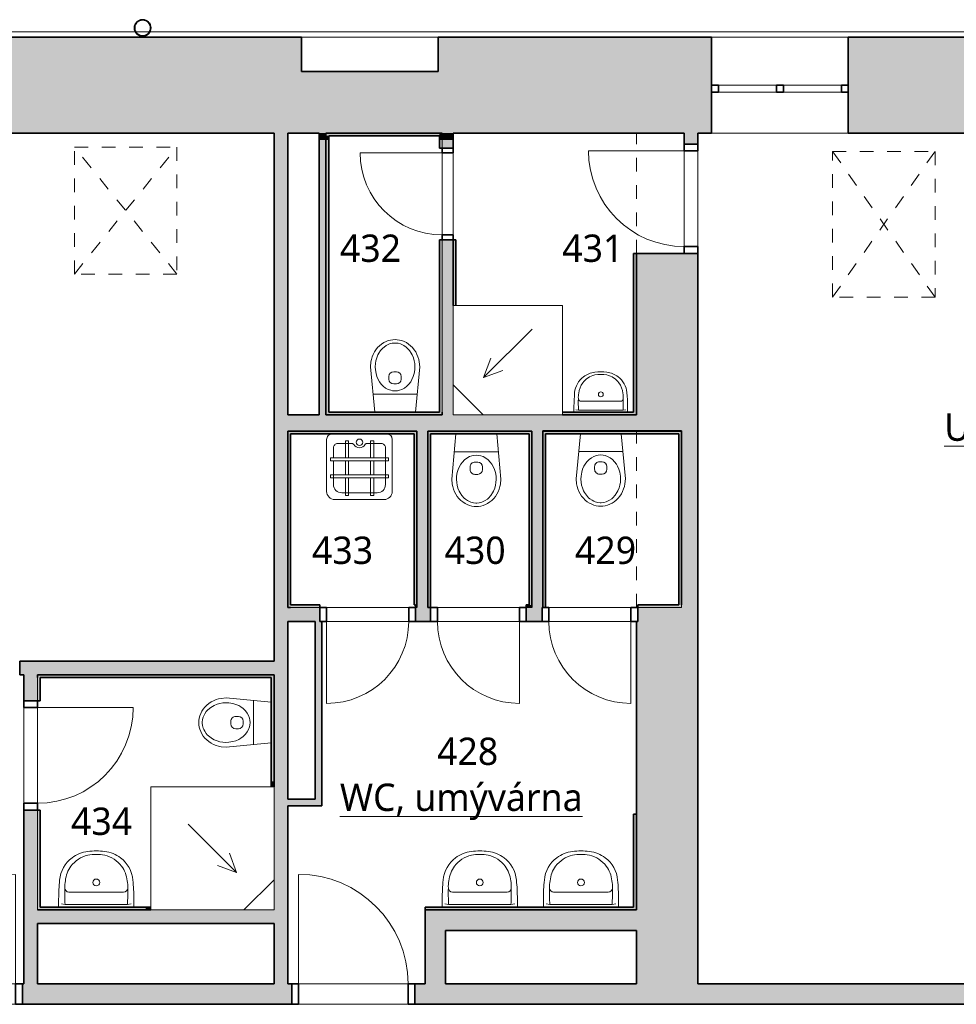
# Model space of a CAD drawing. Header units: metres. Extents: x -0.2 to 44.7, y -1.1 to 14.9.
# Tile 8 of 10: x 24.3 to 31.1, y 7.7 to 14.9. Entities that reach past the tile are written whole.
import ezdxf

# ---------------------------------------------------------------- set-up
doc = ezdxf.new("R2010")
doc.units = ezdxf.units.M
doc.linetypes.add('AV - Cerch_ 1 tecka 4mm', pattern=[0.006, 0.004, -0.001, 0, -0.001])
doc.layers.add('AV-MISTNOSTI', color=5, linetype='Continuous', lineweight=5, true_color=0x0000ff)
for name, color, linetype, lineweight in [('AV-SRAFY', 7, 'Continuous', 35), ('AV-STAVBA', 7, 'Continuous', 18), ('AV-VYBAVENI', 7, 'Continuous', 18)]:
    doc.layers.add(name, color=color, linetype=linetype, lineweight=lineweight)
doc.styles.add('Trebuchet MS_B', font='trebuc.ttf', dxfattribs={"height": 0.2})

# ---------------------------------------------------------------- blocks, each defined once
blk = doc.blocks.new('DO_1-L_Ocel_ - 600x1970_100-934388-4NP')
at = {"layer": 'AV-STAVBA', "color": 254, "true_color": 0xcccccc}
for p, q in [((0.3, 0.65), (0.3, 0.05)), ((-0.3, 0.05), (0.3, 0.05)), ((-0.3, -0.05), (0.3, -0.05))]:
    blk.add_line(p, q, dxfattribs=at)
at = {"layer": 'AV-STAVBA', "color": 254, "linetype": 'AV - Cerch_ 1 tecka 4mm', "true_color": 0xcccccc}
for p, q in [((-0.35, 0.05), (0.35, 0.05)), ((-0.3, 0.05), (0.3, 0.05)), ((-0.35, -0.05), (0.35, -0.05)), ((-0.3, -0.05), (0.3, -0.05))]:
    blk.add_line(p, q, dxfattribs=at)
at = {"layer": 'AV-STAVBA', "color": 254, "lineweight": 35, "true_color": 0xcccccc}
for p, q in [((-0.3, 0.05), (-0.35, 0.05)), ((-0.35, 0.05), (-0.35, -0.05)), ((-0.3, -0.05), (-0.3, 0.05)), ((0.35, 0.05), (0.3, 0.05)), ((0.3, 0.05), (0.3, -0.05)), ((0.35, -0.05), (0.35, 0.05)), ((-0.35, -0.05), (-0.3, -0.05)), ((0.3, -0.05), (0.35, -0.05))]:
    blk.add_line(p, q, dxfattribs=at)
at = {"layer": 'AV-STAVBA', "color": 254, "true_color": 0xcccccc}
blk.add_arc((0.3, 0.05), 0.6, 90, 180, dxfattribs=at)
blk = doc.blocks.new('DO_1-P_Ocel_ - 600x1970_100-934197-4NP')
at = {"layer": 'AV-STAVBA', "color": 254, "true_color": 0xcccccc}
for p, q in [((-0.3, 0.65), (-0.3, 0.05)), ((-0.3, 0.05), (0.3, 0.05)), ((-0.3, -0.05), (0.3, -0.05))]:
    blk.add_line(p, q, dxfattribs=at)
at = {"layer": 'AV-STAVBA', "color": 254, "linetype": 'AV - Cerch_ 1 tecka 4mm', "true_color": 0xcccccc}
for p, q in [((-0.35, 0.05), (0.35, 0.05)), ((-0.3, 0.05), (0.3, 0.05)), ((-0.35, -0.05), (0.35, -0.05)), ((-0.3, -0.05), (0.3, -0.05))]:
    blk.add_line(p, q, dxfattribs=at)
at = {"layer": 'AV-STAVBA', "color": 254, "lineweight": 35, "true_color": 0xcccccc}
for p, q in [((-0.3, 0.05), (-0.35, 0.05)), ((-0.35, 0.05), (-0.35, -0.05)), ((-0.3, -0.05), (-0.3, 0.05)), ((0.35, 0.05), (0.3, 0.05)), ((0.3, 0.05), (0.3, -0.05)), ((0.35, -0.05), (0.35, 0.05)), ((-0.35, -0.05), (-0.3, -0.05)), ((0.3, -0.05), (0.35, -0.05))]:
    blk.add_line(p, q, dxfattribs=at)
at = {"layer": 'AV-STAVBA', "color": 254, "true_color": 0xcccccc}
blk.add_arc((-0.3, 0.05), 0.6, 0, 90, dxfattribs=at)
blk = doc.blocks.new('GM_Otvor_obdélníkový - 880x2250-1002007-4NP')
at = {"layer": 'AV-STAVBA', "color": 254, "linetype": 'AV - Cerch_ 1 tecka 4mm', "lineweight": 13, "true_color": 0xcccccc}
for p, q in [((-0.44, 0.225), (0.44, 0.225)), ((-0.44, -0.225), (0.44, -0.225)), ((-0.44, -0.225), (0.44, -0.225))]:
    blk.add_line(p, q, dxfattribs=at)
blk = doc.blocks.new('DO_1-L_Ocel_ - 700x1970_100-947950-4NP')
at = {"layer": 'AV-STAVBA', "color": 254, "true_color": 0xcccccc}
for p, q in [((0.35, 0.75), (0.35, 0.05)), ((-0.35, 0.05), (0.35, 0.05)), ((-0.35, -0.05), (0.35, -0.05))]:
    blk.add_line(p, q, dxfattribs=at)
at = {"layer": 'AV-STAVBA', "color": 254, "linetype": 'AV - Cerch_ 1 tecka 4mm', "true_color": 0xcccccc}
for p, q in [((-0.4, 0.05), (0.4, 0.05)), ((-0.35, 0.05), (0.35, 0.05)), ((-0.4, -0.05), (0.4, -0.05)), ((-0.35, -0.05), (0.35, -0.05))]:
    blk.add_line(p, q, dxfattribs=at)
at = {"layer": 'AV-STAVBA', "color": 254, "lineweight": 35, "true_color": 0xcccccc}
for p, q in [((-0.35, 0.05), (-0.4, 0.05)), ((-0.4, 0.05), (-0.4, -0.05)), ((-0.35, -0.05), (-0.35, 0.05)), ((0.4, 0.05), (0.35, 0.05)), ((0.35, 0.05), (0.35, -0.05)), ((0.4, -0.05), (0.4, 0.05)), ((-0.4, -0.05), (-0.35, -0.05)), ((0.35, -0.05), (0.4, -0.05))]:
    blk.add_line(p, q, dxfattribs=at)
at = {"layer": 'AV-STAVBA', "color": 254, "true_color": 0xcccccc}
blk.add_arc((0.35, 0.05), 0.7, 90, 180, dxfattribs=at)
blk = doc.blocks.new('DO_1-L_Ocel_ - 600x1970_80-1002543-4NP')
at = {"layer": 'AV-STAVBA', "color": 254, "true_color": 0xcccccc}
for p, q in [((0.3, 0.64), (0.3, 0.04)), ((-0.3, 0.04), (0.3, 0.04)), ((-0.3, -0.04), (0.3, -0.04))]:
    blk.add_line(p, q, dxfattribs=at)
at = {"layer": 'AV-STAVBA', "color": 254, "linetype": 'AV - Cerch_ 1 tecka 4mm', "true_color": 0xcccccc}
for p, q in [((-0.335, 0.04), (0.335, 0.04)), ((-0.3, 0.04), (0.3, 0.04)), ((-0.335, -0.04), (0.335, -0.04)), ((-0.3, -0.04), (0.3, -0.04))]:
    blk.add_line(p, q, dxfattribs=at)
at = {"layer": 'AV-STAVBA', "color": 254, "lineweight": 35, "true_color": 0xcccccc}
for p, q in [((-0.3, 0.04), (-0.335, 0.04)), ((-0.335, 0.04), (-0.335, -0.04)), ((-0.3, -0.04), (-0.3, 0.04)), ((0.335, 0.04), (0.3, 0.04)), ((0.3, 0.04), (0.3, -0.04)), ((0.335, -0.04), (0.335, 0.04)), ((-0.335, -0.04), (-0.3, -0.04)), ((0.3, -0.04), (0.335, -0.04))]:
    blk.add_line(p, q, dxfattribs=at)
at = {"layer": 'AV-STAVBA', "color": 254, "true_color": 0xcccccc}
blk.add_arc((0.3, 0.04), 0.6, 90, 180, dxfattribs=at)
blk = doc.blocks.new('DO_1-L_Ocel_ - 800x1970_150-925843-4NP')
at = {"layer": 'AV-STAVBA', "color": 254, "true_color": 0xcccccc}
for p, q in [((0.4, 0.875), (0.4, 0.075)), ((-0.4, 0.075), (0.4, 0.075)), ((-0.4, -0.075), (0.4, -0.075))]:
    blk.add_line(p, q, dxfattribs=at)
at = {"layer": 'AV-STAVBA', "color": 254, "linetype": 'AV - Cerch_ 1 tecka 4mm', "true_color": 0xcccccc}
for p, q in [((-0.45, 0.075), (0.45, 0.075)), ((-0.4, 0.075), (0.4, 0.075)), ((-0.45, -0.075), (0.45, -0.075)), ((-0.4, -0.075), (0.4, -0.075))]:
    blk.add_line(p, q, dxfattribs=at)
at = {"layer": 'AV-STAVBA', "color": 254, "lineweight": 35, "true_color": 0xcccccc}
for p, q in [((-0.4, 0.075), (-0.45, 0.075)), ((-0.45, 0.075), (-0.45, -0.075)), ((-0.4, -0.075), (-0.4, 0.075)), ((0.45, 0.075), (0.4, 0.075)), ((0.4, 0.075), (0.4, -0.075)), ((0.45, -0.075), (0.45, 0.075)), ((-0.45, -0.075), (-0.4, -0.075)), ((0.4, -0.075), (0.45, -0.075))]:
    blk.add_line(p, q, dxfattribs=at)
at = {"layer": 'AV-STAVBA', "color": 254, "true_color": 0xcccccc}
blk.add_arc((0.4, 0.075), 0.8, 90, 180, dxfattribs=at)
blk = doc.blocks.new('DO_1-P_Ocel_ - 700x1970_100-947632-4NP')
at = {"layer": 'AV-STAVBA', "color": 254, "true_color": 0xcccccc}
for p, q in [((-0.35, 0.75), (-0.35, 0.05)), ((-0.35, 0.05), (0.35, 0.05)), ((-0.35, -0.05), (0.35, -0.05))]:
    blk.add_line(p, q, dxfattribs=at)
at = {"layer": 'AV-STAVBA', "color": 254, "linetype": 'AV - Cerch_ 1 tecka 4mm', "true_color": 0xcccccc}
for p, q in [((-0.4, 0.05), (0.4, 0.05)), ((-0.35, 0.05), (0.35, 0.05)), ((-0.4, -0.05), (0.4, -0.05)), ((-0.35, -0.05), (0.35, -0.05))]:
    blk.add_line(p, q, dxfattribs=at)
at = {"layer": 'AV-STAVBA', "color": 254, "lineweight": 35, "true_color": 0xcccccc}
for p, q in [((-0.35, 0.05), (-0.4, 0.05)), ((-0.4, 0.05), (-0.4, -0.05)), ((-0.35, -0.05), (-0.35, 0.05)), ((0.4, 0.05), (0.35, 0.05)), ((0.35, 0.05), (0.35, -0.05)), ((0.4, -0.05), (0.4, 0.05)), ((-0.4, -0.05), (-0.35, -0.05)), ((0.35, -0.05), (0.4, -0.05))]:
    blk.add_line(p, q, dxfattribs=at)
at = {"layer": 'AV-STAVBA', "color": 254, "true_color": 0xcccccc}
blk.add_arc((-0.35, 0.05), 0.7, 0, 90, dxfattribs=at)
blk = doc.blocks.new('DO_1-P_Ocel_ - 800x1970_150-917843-4NP')
at = {"layer": 'AV-STAVBA', "color": 254, "true_color": 0xcccccc}
for p, q in [((-0.4, 0.875), (-0.4, 0.075)), ((-0.4, 0.075), (0.4, 0.075)), ((-0.4, -0.075), (0.4, -0.075))]:
    blk.add_line(p, q, dxfattribs=at)
at = {"layer": 'AV-STAVBA', "color": 254, "linetype": 'AV - Cerch_ 1 tecka 4mm', "true_color": 0xcccccc}
for p, q in [((-0.45, 0.075), (0.45, 0.075)), ((-0.4, 0.075), (0.4, 0.075)), ((-0.45, -0.075), (0.45, -0.075)), ((-0.4, -0.075), (0.4, -0.075))]:
    blk.add_line(p, q, dxfattribs=at)
at = {"layer": 'AV-STAVBA', "color": 254, "lineweight": 35, "true_color": 0xcccccc}
for p, q in [((-0.4, 0.075), (-0.45, 0.075)), ((-0.45, 0.075), (-0.45, -0.075)), ((-0.4, -0.075), (-0.4, 0.075)), ((0.45, 0.075), (0.4, 0.075)), ((0.4, 0.075), (0.4, -0.075)), ((0.45, -0.075), (0.45, 0.075)), ((-0.45, -0.075), (-0.4, -0.075)), ((0.4, -0.075), (0.45, -0.075))]:
    blk.add_line(p, q, dxfattribs=at)
at = {"layer": 'AV-STAVBA', "color": 254, "true_color": 0xcccccc}
blk.add_arc((-0.4, 0.075), 0.8, 0, 90, dxfattribs=at)
blk = doc.blocks.new('GM_Nika_obdélníková - 1290x3100-1426547-4NP')
at = {"layer": 'AV-STAVBA', "color": 254, "linetype": 'AV - Cerch_ 1 tecka 4mm', "true_color": 0xcccccc}
blk.add_line((-0.645, 0.225), (0.645, 0.225), dxfattribs=at)
blk = doc.blocks.new('WI_2 - 1000x450-1316571-4NP')
at = {"layer": 'AV-STAVBA', "color": 254, "linetype": 'AV - Cerch_ 1 tecka 4mm', "lineweight": 13, "true_color": 0xcccccc}
for p, q in [((1.63, 0.35), (0.63, 0.35)), ((1.63, -0.35), (0.63, -0.35))]:
    blk.add_line(p, q, dxfattribs=at)
at = {"layer": 'AV-STAVBA', "color": 254, "true_color": 0xcccccc}
for p, q in [((0.63, -0.05), (0.63, 0)), ((0.63, 0), (1.63, 0)), ((0.68, -0.05), (0.68, 0)), ((1.58, -0.05), (1.58, 0)), ((1.63, -0.05), (1.63, 0)), ((0.63, -0.05), (1.63, -0.05)), ((0.68, 0), (1.105, 0)), ((1.105, -0.05), (0.68, -0.05)), ((1.155, 0), (1.58, 0)), ((1.58, -0.05), (1.155, -0.05))]:
    blk.add_line(p, q, dxfattribs=at)
at = {"layer": 'AV-STAVBA', "color": 254, "lineweight": 35, "true_color": 0xcccccc}
for p, q in [((0.68, 0), (0.63, 0)), ((0.63, 0), (0.63, -0.05)), ((0.63, -0.05), (0.68, -0.05)), ((0.68, -0.05), (0.68, 0)), ((1.155, 0), (1.105, 0)), ((1.105, 0), (1.105, -0.05)), ((1.105, -0.05), (1.155, -0.05)), ((1.155, -0.05), (1.155, 0)), ((1.63, 0), (1.58, 0)), ((1.58, 0), (1.58, -0.05)), ((1.58, -0.05), (1.63, -0.05)), ((1.63, -0.05), (1.63, 0))]:
    blk.add_line(p, q, dxfattribs=at)
blk = doc.blocks.new('GM_Nika_obdélníková - 1000x450-1317240-4NP')
at = {"layer": 'AV-STAVBA', "color": 254, "linetype": 'AV - Cerch_ 1 tecka 4mm', "true_color": 0xcccccc}
blk.add_line((-0.5, 0.35), (0.5, 0.35), dxfattribs=at)
blk = doc.blocks.new('GM_Dešťový svod_03 - GM_Dešťový svod_03-1503405-4NP')
at = {"layer": 'AV-STAVBA', "color": 254, "lineweight": 35, "true_color": 0xcccccc}
for radius, start, end in [(0.06, 90, 270), (0.058, 90, 270), (0.06, 270, 90), (0.058, 270, 90)]:
    blk.add_arc((25.1837, 14.8171), radius, start, end, dxfattribs=at)
blk = doc.blocks.new('PF_Koncepční sprchový kout - vpusť rohová-1490966-4NP')
at = {"layer": 'AV-VYBAVENI', "color": 254, "true_color": 0xcccccc}
for p, q in [((-0.4053, 0), (-0.4053, -0.9)), ((0.4947, -0.9), (0.4947, 0)), ((0.4947, 0), (-0.4053, 0)), ((0.4947, -0.22), (0.2747, 0)), ((0.2215, -0.2732), (-0.1321, -0.6268)), ((0.2215, -0.2732), (0.0805, -0.3245)), ((0.2215, -0.2732), (0.1702, -0.4142)), ((-0.4053, -0.9), (0.4947, -0.9))]:
    blk.add_line(p, q, dxfattribs=at)
blk = doc.blocks.new('Koncepční umyvadlo - 550x400-1470811-4NP')
at = {"layer": 'AV-VYBAVENI', "color": 254, "true_color": 0xcccccc}
for p, q in [((-0.075, 0.12), (0.125, 0.12)), ((0.125, 0.12), (0.325, 0.12)), ((-0.15, 0.0696), (-0.15, 0.01)), ((-0.13, 0.0342), (-0.1027, 0.03)), ((-0.1027, 0.03), (0.3527, 0.03)), ((0.3527, 0.03), (0.38, 0.0342)), ((0.4, 0.01), (0.4, 0.0696))]:
    blk.add_line(p, q, dxfattribs=at)
blk.add_circle((0.125, 0.191), 0.025, dxfattribs=at)
for centre, radius, start, end in [((0.0863, 0.1873), 0.2303, 126.98722, 174.63967), ((0.1108, 0.183), 0.2128, 102.9464, 143.51515), ((0.087, 0.1893), 0.2291, 95.97223, 127.42411), ((0.125, 0.0213), 0.4007, 81.12195, 98.87805), ((0.125, -0.0054), 0.4007, 81.12195, 98.87805), ((0.163, 0.1893), 0.2291, 52.57589, 84.02777), ((0.1392, 0.183), 0.2128, 36.48485, 77.0536), ((0.1637, 0.1873), 0.2303, 5.36033, 53.01278), ((0.1142, 0.1817), 0.2163, 143.76118, 174.20939), ((0.1358, 0.1817), 0.2163, 5.79061, 36.23882), ((1.3731, 0.0627), 1.5231, 174.49277, 179.73823), ((1.2179, 0.1148), 1.3234, 178.47706, 183.67527), ((0.092, 0.1621), 0.1973, 167.88867, 183.52869), ((-0.075, 0.15), 0.03, 180, 270), ((0.325, 0.15), 0.03, 270, 360), ((0.158, 0.1621), 0.1973, 356.47131, 12.11133), ((-0.9659, 0.1148), 1.3213, 356.32077, 1.52691), ((-1.1231, 0.0627), 1.5231, 0.26177, 5.50723)]:
    blk.add_arc(centre, radius, start, end, dxfattribs=at)
blk = doc.blocks.new('Koncepční WC - WC NADRZ-1470814-4NP')
at = {"layer": 'AV-VYBAVENI', "color": 254, "lineweight": 13, "true_color": 0xcccccc}
for p, q in [((0.0218, 0.5074), (0.0069, 0.4953)), ((0.0377, 0.5177), (0.0218, 0.5074)), ((0.0541, 0.526), (0.0377, 0.5177)), ((0.0708, 0.5323), (0.0541, 0.526)), ((0.0707, 0.5044), (0.0564, 0.4971)), ((0.0799, 0.5081), (0.0707, 0.5044)), ((0.0876, 0.5367), (0.0708, 0.5323)), ((0.0987, 0.513), (0.0799, 0.5081)), ((0.1042, 0.5392), (0.0876, 0.5367)), ((0.117, 0.515), (0.0987, 0.513)), ((0.1203, 0.54), (0.1042, 0.5392)), ((0.1203, 0.515), (0.117, 0.515)), ((0.1365, 0.5392), (0.1203, 0.54)), ((0.1237, 0.515), (0.1203, 0.515)), ((0.142, 0.513), (0.1237, 0.515)), ((0.1531, 0.5367), (0.1365, 0.5392)), ((0.1607, 0.5081), (0.142, 0.513)), ((0.1699, 0.5323), (0.1531, 0.5367)), ((0.1699, 0.5044), (0.1607, 0.5081)), ((0.1866, 0.526), (0.1699, 0.5323)), ((0.1842, 0.4971), (0.1699, 0.5044)), ((0.203, 0.5177), (0.1866, 0.526)), ((0.2188, 0.5074), (0.203, 0.5177)), ((0.2338, 0.4953), (0.2188, 0.5074)), ((-0.0303, 0.4494), (-0.0396, 0.4319)), ((-0.0194, 0.4661), (-0.0303, 0.4494)), ((-0.007, 0.4814), (-0.0194, 0.4661)), ((0.0069, 0.4953), (-0.007, 0.4814)), ((0.0018, 0.4409), (-0.0051, 0.4278)), ((0.0148, 0.4601), (0.0018, 0.4409)), ((0.0314, 0.4782), (0.0148, 0.4601)), ((0.0398, 0.4856), (0.0314, 0.4782)), ((0.0564, 0.4971), (0.0398, 0.4856)), ((0.2008, 0.4856), (0.1842, 0.4971)), ((0.2093, 0.4782), (0.2008, 0.4856)), ((0.2258, 0.4601), (0.2093, 0.4782)), ((0.2388, 0.4409), (0.2258, 0.4601)), ((0.2476, 0.4814), (0.2338, 0.4953)), ((0.2458, 0.4278), (0.2388, 0.4409)), ((0.2601, 0.4661), (0.2476, 0.4814)), ((0.271, 0.4494), (0.2601, 0.4661)), ((0.2802, 0.4319), (0.271, 0.4494)), ((-0.0567, 0.3764), (-0.0597, 0.34)), ((-0.0527, 0.395), (-0.0567, 0.3764)), ((-0.047, 0.4136), (-0.0527, 0.395)), ((-0.0396, 0.4319), (-0.047, 0.4136)), ((-0.0233, 0.3644), (-0.0247, 0.342)), ((-0.0197, 0.3855), (-0.0233, 0.3644)), ((-0.0139, 0.4061), (-0.0197, 0.3855)), ((-0.0051, 0.4278), (-0.0139, 0.4061)), ((0.2546, 0.4061), (0.2458, 0.4278)), ((0.2603, 0.3855), (0.2546, 0.4061)), ((0.2639, 0.3644), (0.2603, 0.3855)), ((0.2653, 0.342), (0.2639, 0.3644)), ((0.2877, 0.4136), (0.2802, 0.4319)), ((0.2934, 0.395), (0.2877, 0.4136)), ((0.2973, 0.3764), (0.2934, 0.395)), ((0.3003, 0.34), (0.2973, 0.3764)), ((-0.0597, 0.34), (-0.0288, 0.01)), ((-0.0247, 0.342), (-0.0237, 0.3197)), ((-0.0237, 0.3197), (-0.019, 0.2916)), ((-0.019, 0.2916), (-0.0125, 0.2698)), ((0.1103, 0.3054), (0.1203, 0.3054)), ((0.1203, 0.3054), (0.1303, 0.3054)), ((0.2532, 0.2698), (0.2597, 0.2916)), ((0.2597, 0.2916), (0.2644, 0.3197)), ((0.2644, 0.3197), (0.2653, 0.342)), ((0.2695, 0.01), (0.3003, 0.34)), ((-0.0125, 0.2698), (-0.0032, 0.2484)), ((-0.0032, 0.2484), (0.0063, 0.2319)), ((0.0063, 0.2319), (0.0188, 0.2151)), ((0.0753, 0.2508), (0.0753, 0.2704)), ((0.1653, 0.2508), (0.1653, 0.2704)), ((0.2219, 0.2151), (0.2344, 0.2319)), ((0.2344, 0.2319), (0.2439, 0.2484)), ((0.2439, 0.2484), (0.2532, 0.2698)), ((0.0188, 0.2151), (0.0344, 0.199)), ((0.0344, 0.199), (0.0515, 0.1859)), ((0.0515, 0.1859), (0.0699, 0.1759)), ((0.0699, 0.1759), (0.0885, 0.1693)), ((0.0885, 0.1693), (0.102, 0.1664)), ((0.102, 0.1664), (0.1203, 0.165)), ((0.1203, 0.2158), (0.1103, 0.2158)), ((0.1303, 0.2158), (0.1203, 0.2158)), ((0.1203, 0.165), (0.1387, 0.1664)), ((0.1387, 0.1664), (0.1521, 0.1693)), ((0.1521, 0.1693), (0.1708, 0.1759)), ((0.1708, 0.1759), (0.1891, 0.1859)), ((0.1891, 0.1859), (0.2063, 0.199)), ((0.2063, 0.199), (0.2219, 0.2151)), ((-0.0409, 0.1398), (0.1203, 0.1398)), ((0.1203, 0.1398), (0.2816, 0.1398))]:
    blk.add_line(p, q, dxfattribs=at)
for centre, start, end in [((0.1103, 0.2704), 90, 180), ((0.1303, 0.2704), 360, 90), ((0.1103, 0.2508), 180, 270), ((0.1303, 0.2508), 270, 0)]:
    blk.add_arc(centre, 0.035, start, end, dxfattribs=at)
blk = doc.blocks.new('Koncepční Výlevka - 480x480-1479807-4NP')
at = {"layer": 'AV-VYBAVENI', "color": 254, "true_color": 0xcccccc}
for p, q in [((-0.055, 0.49), (0.3052, 0.49)), ((-0.005, 0.44), (0.2552, 0.44)), ((0.0209, 0.4593), (0.0436, 0.4593)), ((0.0209, 0.33), (0.0209, 0.4593)), ((0.0436, 0.4593), (0.0436, 0.33)), ((0.2043, 0.4593), (0.2271, 0.4593)), ((0.2043, 0.33), (0.2043, 0.4593)), ((0.2271, 0.4593), (0.2271, 0.33)), ((-0.115, 0.05), (-0.115, 0.4302)), ((-0.065, 0.11), (-0.065, 0.3801)), ((0.315, 0.3801), (0.315, 0.2064)), ((0.365, 0.43), (0.365, 0.0502)), ((-0.0872, 0.33), (0.3365, 0.33)), ((-0.0872, 0.3087), (-0.0872, 0.33)), ((0.3365, 0.3087), (-0.0872, 0.3087)), ((0.0209, 0.2064), (0.0209, 0.3087)), ((0.0436, 0.3087), (0.0436, 0.2064)), ((0.2043, 0.2064), (0.2043, 0.3087)), ((0.2271, 0.3087), (0.2271, 0.2064)), ((0.3365, 0.33), (0.3365, 0.3087)), ((-0.0872, 0.2064), (0.3365, 0.2064)), ((-0.0872, 0.1851), (-0.0872, 0.2064)), ((0.3365, 0.1851), (-0.0872, 0.1851)), ((0.0209, 0.0601), (0.0209, 0.1851)), ((0.0436, 0.1851), (0.0436, 0.0601)), ((0.2043, 0.0601), (0.2043, 0.1851)), ((0.2271, 0.1851), (0.2271, 0.0601)), ((0.315, 0.1851), (0.315, 0.1101)), ((0.3365, 0.2064), (0.3365, 0.1851)), ((-0.035, 0.08), (0.0752, 0.08)), ((0.0752, 0.08), (0.0846, 0.0864)), ((0.1654, 0.0864), (0.1748, 0.08)), ((0.1748, 0.08), (0.285, 0.08)), ((0.0436, 0.0601), (0.0209, 0.0601)), ((0.2271, 0.0601), (0.2043, 0.0601))]:
    blk.add_line(p, q, dxfattribs=at)
blk.add_circle((0.125, 0.0707), 0.0234, dxfattribs=at)
for centre, radius, start, end in [((-0.055, 0.43), 0.06, 90, 179.80888), ((-0.005, 0.38), 0.06, 90, 179.87038), ((0.255, 0.38), 0.06, 0.09691, 89.81457), ((0.305, 0.43), 0.06, 0, 89.814), ((-0.035, 0.11), 0.03, 180, 270.07847), ((0.125, 0.0659), 0.0453, 26.82606, 153.17386), ((0.285, 0.11), 0.03, 270.00002, 0.14738), ((-0.075, 0.05), 0.04, 180, 270), ((0.325, 0.05), 0.04, 270, 0.23407)]:
    blk.add_arc(centre, radius, start, end, dxfattribs=at)
blk = doc.blocks.new('PF_Koncepční sprchový kout - vpusť rohová-1511179-4NP')
at = {"layer": 'AV-VYBAVENI', "color": 254, "true_color": 0xcccccc}
for p, q in [((0.4447, -0.8), (0.4447, 0)), ((0.4447, 0), (-0.3553, 0)), ((-0.3553, 0), (-0.3553, -0.8)), ((0.4447, -0.22), (0.2247, 0)), ((0.2215, -0.2732), (-0.1321, -0.6268)), ((0.2215, -0.2732), (0.0805, -0.3245)), ((0.2215, -0.2732), (0.1702, -0.4142)), ((-0.3553, -0.8), (0.4447, -0.8))]:
    blk.add_line(p, q, dxfattribs=at)
blk = doc.blocks.new('Koncepční umyvadlo - Umývátko-1511273-4NP')
at = {"layer": 'AV-VYBAVENI', "color": 254, "true_color": 0xcccccc}
for p, q in [((-0.0179, 0.0886), (0.125, 0.0886)), ((0.125, 0.0886), (0.2679, 0.0886)), ((-0.0714, 0.0526), (-0.0714, 0.01)), ((-0.0571, 0.0273), (-0.0377, 0.0243)), ((-0.0377, 0.0243), (0.2877, 0.0243)), ((0.2877, 0.0243), (0.3071, 0.0273)), ((0.3214, 0.01), (0.3214, 0.0526))]:
    blk.add_line(p, q, dxfattribs=at)
blk.add_circle((0.125, 0.1393), 0.0179, dxfattribs=at)
for centre, radius, start, end in [((0.0979, 0.1381), 0.1637, 95.97223, 127.42411), ((0.125, 0.0181), 0.2862, 81.12195, 98.87805), ((0.1521, 0.1381), 0.1637, 52.57589, 84.02777), ((0.0974, 0.1366), 0.1645, 126.98722, 174.63967), ((0.1173, 0.1327), 0.1545, 143.76118, 174.20939), ((0.1149, 0.1336), 0.152, 102.9464, 143.51515), ((0.125, -0.001), 0.2862, 81.12195, 98.87805), ((0.1351, 0.1336), 0.152, 36.48485, 77.0536), ((0.1526, 0.1366), 0.1645, 5.36033, 53.01278), ((0.1327, 0.1327), 0.1545, 5.79061, 36.23882), ((1.0165, 0.0476), 1.0879, 174.49277, 179.73823), ((0.1014, 0.1187), 0.141, 167.88867, 183.52869), ((0.1486, 0.1187), 0.141, 356.47131, 12.11133), ((-0.7665, 0.0476), 1.0879, 0.26177, 5.50723), ((0.9056, 0.0849), 0.9453, 178.47706, 183.67527), ((-0.0179, 0.11), 0.0214, 180, 270), ((0.2679, 0.11), 0.0214, 270, 0), ((-0.6542, 0.0849), 0.9438, 356.32077, 1.52691)]:
    blk.add_arc(centre, radius, start, end, dxfattribs=at)
blk = doc.blocks.new('Řísma 2NP_ vnitroblok - Řísma 2NP_ vnitroblok-1646675-4NP')
at = {"layer": 'AV-STAVBA', "color": 254, "true_color": 0xcccccc}
for p, q in [((8.6949, 14.789), (25.1309, 14.789)), ((25.1329, 14.789), (25.2344, 14.789)), ((25.2364, 14.789), (39.7648, 14.789))]:
    blk.add_line(p, q, dxfattribs=at)
blk = doc.blocks.new('D0089 - 1514 - OÚPSŘ_Benešova_rvt-1-4NP')
at = {"layer": 'AV-SRAFY', "lineweight": 5, "true_color": 0xcccccc}
h = blk.add_hatch(color=254, dxfattribs=at)
h.paths.add_polyline_path([(39.1148, 14.0482), (39.1148, 14.7482), (38.4848, 14.7482), (38.4848, 14.0482)])
h.paths.add_polyline_path([(37.4848, 14.0482), (37.4848, 14.7482), (35.6648, 14.7482), (35.6648, 14.0482), (35.7809, 14.0482)])
h.paths.add_polyline_path([(34.6648, 14.0482), (34.6648, 14.7482), (33.3448, 14.7482), (33.3448, 14.4982), (32.3448, 14.4982), (32.3448, 14.7482), (30.3448, 14.7482), (30.3448, 14.0482), (33.2248, 14.0482)])
h.paths.add_polyline_path([(29.3448, 14.0482), (29.3448, 14.7482), (27.3448, 14.7482), (27.3448, 14.4982), (26.3448, 14.4982), (26.3448, 14.7482), (20.9248, 14.7482), (20.9248, 14.4982), (20.0748, 14.4982), (20.0748, 14.0482), (29.2448, 14.0482)])
for points in [[(26.1448, 13.9982), (26.2448, 13.9982), (26.2448, 14.0482), (26.1448, 14.0482)], [(26.4748, 13.9982), (26.5248, 13.9982), (26.5243, 14.0482), (26.4748, 14.0482)], [(26.7827, 14.0282), (27.3548, 14.0282), (27.3548, 14.0482), (26.5248, 14.0482), (26.5248, 14.0282), (26.5448, 14.0282)], [(27.3748, 13.9982), (27.3748, 14.0482), (27.3548, 14.0482), (27.3548, 13.9982)], [(27.3748, 13.9982), (27.4548, 13.9982), (27.4548, 14.0482), (27.3748, 14.0482)], [(29.2448, 13.9982), (29.2448, 14.0482), (29.1448, 14.0482), (29.1448, 13.9982)], [(26.1448, 7.8282), (26.2448, 7.8282), (26.2448, 13.9982), (26.1448, 13.9982), (26.1448, 8.1308)], [(26.5248, 11.9882), (26.5248, 13.9982), (26.4748, 13.9982), (26.4748, 11.9882)], [(26.5248, 13.9982), (26.5448, 13.9982), (26.5448, 14.0282), (26.5248, 14.0282)], [(26.5448, 11.9882), (26.5448, 13.9982), (26.5248, 13.9982), (26.5248, 11.9882)], [(29.1448, 13.9682), (29.2448, 13.9682), (29.2448, 13.9982), (29.1448, 13.9982)], [(28.7948, 7.8282), (29.2448, 7.8282), (29.2448, 13.1682), (28.7948, 13.1682), (28.7948, 11.8682), (29.1248, 11.8682), (29.1248, 10.5782), (28.8048, 10.5782), (28.8048, 10.4782), (28.7948, 10.4782), (28.7948, 8.2182)]]:
    blk.add_hatch(color=254, dxfattribs=at).paths.add_polyline_path(points)
h = blk.add_hatch(color=254, dxfattribs=at)
h.paths.add_polyline_path([(27.3748, 12.0082), (27.3748, 13.2682), (27.3548, 13.2682), (27.3548, 12.0082)])
h.paths.add_polyline_path([(27.3748, 13.9382), (27.3748, 13.9982), (27.3548, 13.9982), (27.3548, 13.9382)])
h = blk.add_hatch(color=254, dxfattribs=at)
h.paths.add_polyline_path([(27.4548, 11.9882), (27.4548, 13.2682), (27.3748, 13.2682), (27.3748, 11.9882)])
h.paths.add_polyline_path([(27.4548, 13.9382), (27.4548, 13.9982), (27.3748, 13.9982), (27.3748, 13.9382)])
at = {"layer": 'AV-SRAFY', "lineweight": 18, "true_color": 0xcccccc}
for points in [[(27.4748, 12.7882), (27.4748, 13.2682), (27.4548, 13.2682), (27.4548, 12.7882)], [(28.7948, 11.9882), (28.7948, 13.1682), (28.7748, 13.1682), (28.7748, 11.9882)], [(28.0298, 11.8682), (28.7948, 11.8682), (28.7948, 11.9882), (26.2448, 11.9882), (26.2448, 11.8682), (27.7825, 11.8682)], [(27.3748, 11.9882), (27.3748, 12.0082), (26.5448, 12.0082), (26.5448, 11.9882), (26.7827, 11.9882)], [(28.7748, 11.9882), (28.7748, 12.0082), (28.2548, 12.0082), (28.2548, 11.9882)], [(26.2448, 11.8482), (27.1698, 11.8482), (27.1698, 11.8682), (26.2448, 11.8682)], [(26.2648, 10.5782), (26.2648, 11.8482), (26.2448, 11.8482), (26.2448, 10.5782)], [(27.1898, 10.5982), (27.1898, 11.8682), (27.1698, 11.8682), (27.1698, 10.5982), (27.1798, 10.5982)], [(27.1898, 10.5782), (27.2698, 10.5782), (27.2698, 11.8682), (27.1898, 11.8682), (27.1898, 11.3624)], [(27.2698, 11.8482), (28.0098, 11.8482), (28.0098, 11.8682), (27.2698, 11.8682)], [(27.2698, 10.5782), (27.2898, 10.5782), (27.2898, 11.8482), (27.2698, 11.8482), (27.2698, 11.3624)], [(28.0098, 10.5982), (28.0298, 10.5982), (28.0298, 11.8682), (28.0098, 11.8682), (28.0098, 11.3624)], [(28.1048, 10.5782), (28.1098, 10.5782), (28.1098, 11.8682), (28.0298, 11.8682), (28.0298, 10.5782)], [(28.1298, 11.8501), (29.1048, 11.8501), (29.1048, 11.8701), (28.1098, 11.8701), (28.1098, 11.8501)], [(28.1098, 10.5782), (28.1298, 10.5782), (28.1298, 11.8501), (28.1098, 11.8501), (28.1098, 11.3624)], [(29.1048, 10.5982), (29.1248, 10.5982), (29.1248, 11.8701), (29.1048, 11.8701), (29.1048, 11.3624)], [(27.9898, 10.5782), (28.0298, 10.5782), (28.0298, 10.5982), (27.9898, 10.5982)], [(29.1248, 10.5782), (29.1248, 10.5982), (28.8048, 10.5982), (28.8048, 10.5782)], [(26.4948, 9.1782), (26.4948, 10.4782), (26.4448, 10.4782), (26.4448, 9.1782)], [(24.4148, 10.0682), (26.1448, 10.0682), (26.1448, 10.0882), (24.4148, 10.0882)], [(26.1448, 9.3082), (26.1448, 10.0682), (26.1248, 10.0682), (26.1248, 9.3082)], [(26.1448, 9.2682), (26.1448, 9.3082), (26.1248, 9.3082), (26.1248, 9.2682), (26.1439, 9.2682)], [(26.4948, 9.1282), (26.4948, 9.1782), (26.2448, 9.1782), (26.2448, 9.1282)], [(28.7748, 8.3882), (28.7948, 8.3882), (28.7948, 9.0682), (28.7748, 9.0682)], [(24.4148, 8.2682), (26.1448, 8.2682), (26.1448, 8.3682), (24.4148, 8.3682)], [(25.2055, 8.3682), (25.2055, 8.3882), (24.4348, 8.3882), (24.4348, 8.3682)], [(25.2055, 8.3682), (25.2448, 8.3682), (25.2448, 8.3882), (25.2055, 8.3882)], [(28.7948, 8.3682), (28.7948, 8.3882), (27.2498, 8.3882), (27.2498, 8.3682), (27.7825, 8.3682)], [(27.2498, 7.8282), (27.3998, 7.8282), (27.3998, 8.3682), (27.2498, 8.3682), (27.2498, 8.1308)], [(27.3998, 8.2182), (28.7948, 8.2182), (28.7948, 8.3682), (27.3998, 8.3682)]]:
    blk.add_hatch(color=254, dxfattribs=at).paths.add_polyline_path(points)
h = blk.add_hatch(color=254, dxfattribs=at)
h.paths.add_polyline_path([(26.2648, 10.5782), (26.4798, 10.5782), (26.4798, 10.5982), (26.2648, 10.5982)])
h.paths.add_polyline_path([(27.1898, 10.5782), (27.1898, 10.5982), (27.1798, 10.5982), (27.1798, 10.5782)])
h = blk.add_hatch(color=254, dxfattribs=at)
h.paths.add_polyline_path([(26.4798, 10.4782), (26.4798, 10.5782), (26.2448, 10.5782), (26.2448, 10.4782), (26.4448, 10.4782)])
h.paths.add_polyline_path([(27.9898, 10.4782), (28.1048, 10.4782), (28.1048, 10.5782), (27.9898, 10.5782)])
h.paths.add_polyline_path([(27.2898, 10.4782), (27.2898, 10.5782), (27.1798, 10.5782), (27.1798, 10.4782)])
h = blk.add_hatch(color=254, dxfattribs=at)
h.paths.add_polyline_path([(26.1448, 10.0882), (26.1448, 10.1882), (24.2848, 10.1882), (24.2848, 10.0882), (25.7829, 10.0882)])
h.paths.add_polyline_path([(23.3848, 10.0882), (23.3848, 10.1882), (22.4948, 10.1882), (22.4948, 10.0882), (22.5948, 10.0882)])
h = blk.add_hatch(color=254, dxfattribs=at)
h.paths.add_polyline_path([(24.3148, 7.8282), (24.4148, 7.8282), (24.4148, 9.0982), (24.3148, 9.0982)])
h.paths.add_polyline_path([(24.3148, 9.8982), (24.4148, 9.8982), (24.4148, 10.0882), (24.3148, 10.0882)])
h = blk.add_hatch(color=254, dxfattribs=at)
h.paths.add_polyline_path([(24.4348, 8.3682), (24.4348, 9.0982), (24.4148, 9.0982), (24.4148, 8.3682)])
h.paths.add_polyline_path([(24.4348, 9.8982), (24.4348, 10.0682), (24.4148, 10.0682), (24.4148, 9.8982)])
h = blk.add_hatch(color=254, dxfattribs=at)
h.paths.add_polyline_path([(38.7448, 7.6782), (39.1848, 7.6782), (39.1848, 7.8282), (35.5874, 7.8282), (35.5874, 7.6782), (38.6448, 7.6782)])
h.paths.add_polyline_path([(32.8848, 7.6782), (34.6874, 7.6782), (34.6874, 7.8282), (32.8848, 7.8282)])
h.paths.add_polyline_path([(31.9848, 7.6782), (31.9848, 7.8282), (27.1748, 7.8282), (27.1748, 7.6782), (31.7817, 7.6782)])
h.paths.add_polyline_path([(23.4048, 7.6782), (23.4048, 7.8282), (19.7098, 7.8282), (19.7098, 7.6782), (19.7842, 7.6782)])
h.paths.add_polyline_path([(26.2748, 7.6782), (26.2748, 7.8282), (24.3048, 7.8282), (24.3048, 7.6782), (25.7829, 7.6782)])
h.paths.add_polyline_path([(17.7846, 7.6782), (18.1598, 7.6782), (18.1598, 7.8282), (17.5298, 7.8282), (17.5298, 7.6782)])
at = {"layer": 'AV-STAVBA', "color": 254, "lineweight": 35, "true_color": 0xcccccc}
for p, q in [((20.9248, 14.7482), (26.3448, 14.7482)), ((26.3448, 14.7482), (26.3448, 14.4982)), ((29.3448, 14.7482), (27.3448, 14.7482)), ((27.3448, 14.7482), (27.3448, 14.4982)), ((29.3448, 14.3982), (29.3448, 14.7482)), ((30.3448, 14.3982), (30.3448, 14.7482)), ((30.3448, 14.7482), (32.3448, 14.7482)), ((26.3448, 14.4982), (27.3448, 14.4982)), ((29.3448, 14.0482), (29.3448, 14.3482)), ((30.3448, 14.0482), (30.3448, 14.3482)), ((20.4248, 14.0482), (26.1448, 14.0482)), ((26.1448, 14.0482), (26.1448, 13.9982)), ((26.2448, 14.0482), (26.4748, 14.0482)), ((26.2448, 14.0482), (26.2448, 13.9982)), ((26.4748, 14.0482), (26.4748, 13.9982)), ((26.5248, 14.0482), (27.3748, 14.0482)), ((26.5248, 14.0482), (26.5248, 13.9982)), ((26.5248, 14.0482), (27.3548, 14.0482)), ((26.5248, 14.0282), (26.5248, 14.0482)), ((27.3548, 14.0482), (27.3748, 14.0482)), ((27.4548, 14.0482), (29.1448, 14.0482)), ((27.4548, 14.0482), (27.4548, 13.9982)), ((29.1448, 14.0482), (29.1448, 13.9982)), ((29.2448, 14.0482), (29.3448, 14.0482)), ((29.2448, 14.0482), (29.2448, 13.9982)), ((32.8448, 14.0482), (30.3448, 14.0482)), ((26.1448, 10.1882), (26.1448, 13.9982)), ((26.2448, 11.9882), (26.2448, 13.9982)), ((26.4748, 11.9882), (26.4748, 13.9982)), ((26.5248, 14.0282), (26.5248, 13.9982)), ((26.5248, 11.9882), (26.5248, 13.9982)), ((26.5248, 11.9882), (26.5248, 13.9982)), ((27.3548, 14.0282), (26.5448, 14.0282)), ((26.5448, 14.0282), (26.5448, 13.9982)), ((26.5448, 12.0082), (26.5448, 13.9982)), ((27.3548, 14.0282), (27.3548, 13.9982)), ((27.3548, 13.9382), (27.3548, 13.9982)), ((27.4548, 13.9382), (27.4548, 13.9982)), ((29.1448, 13.9682), (29.1448, 13.9982)), ((29.2448, 13.9682), (29.1448, 13.9682)), ((29.2448, 13.9682), (29.2448, 13.9982)), ((27.3548, 13.9382), (27.3748, 13.9382)), ((27.4548, 13.9382), (27.3748, 13.9382)), ((27.3548, 12.0082), (27.3548, 13.2682)), ((27.3548, 13.2682), (27.3748, 13.2682)), ((27.4548, 13.2682), (27.3748, 13.2682)), ((27.4548, 12.7882), (27.4548, 13.2682)), ((27.4748, 13.2682), (27.4548, 13.2682)), ((27.4548, 13.2682), (27.4548, 12.7882)), ((27.4748, 12.7882), (27.4748, 13.2682)), ((28.7748, 13.1682), (28.7748, 12.0082)), ((28.7948, 13.1682), (28.7748, 13.1682)), ((28.7948, 13.1682), (28.7948, 11.9882)), ((28.7948, 13.1682), (29.2448, 13.1682)), ((28.7948, 11.9882), (28.7948, 13.1682)), ((29.2448, 7.8282), (29.2448, 13.1682)), ((26.4748, 11.9882), (26.2448, 11.9882)), ((27.3748, 11.9882), (26.5248, 11.9882)), ((26.5448, 11.9882), (26.5248, 11.9882)), ((27.3548, 12.0082), (26.5448, 12.0082)), ((26.5448, 11.9882), (27.3748, 11.9882)), ((27.3748, 11.9882), (27.3748, 12.0082)), ((27.3748, 11.9882), (27.3748, 12.0082)), ((28.7748, 12.0082), (28.2548, 12.0082)), ((28.7948, 11.9882), (28.2548, 11.9882)), ((28.2548, 11.9882), (28.7748, 11.9882)), ((28.7748, 11.9882), (28.7948, 11.9882)), ((26.2448, 10.5782), (26.2448, 11.8682)), ((26.2448, 11.8682), (27.1898, 11.8682)), ((27.1698, 11.8682), (26.2448, 11.8682)), ((26.2448, 11.8682), (26.2448, 11.8482)), ((26.2448, 11.8482), (26.2448, 10.5782)), ((26.2648, 11.8482), (27.1698, 11.8482)), ((26.2648, 10.5982), (26.2648, 11.8482)), ((27.1898, 11.8682), (27.1698, 11.8682)), ((27.1698, 11.8482), (27.1698, 10.5982)), ((27.1898, 11.8682), (27.1898, 10.5782)), ((27.1898, 10.5982), (27.1898, 11.8682)), ((27.2698, 11.8682), (28.0298, 11.8682)), ((27.2698, 10.5782), (27.2698, 11.8682)), ((28.0098, 11.8682), (27.2698, 11.8682)), ((27.2698, 11.8682), (27.2698, 11.8482)), ((27.2698, 11.8482), (27.2698, 10.5782)), ((27.2898, 11.8482), (28.0098, 11.8482)), ((27.2898, 10.5782), (27.2898, 11.8482)), ((28.0298, 11.8682), (28.0098, 11.8682)), ((28.0098, 11.8482), (28.0098, 10.5982)), ((28.0298, 11.8682), (28.0298, 10.5782)), ((28.0298, 10.5982), (28.0298, 11.8682)), ((29.1048, 11.8701), (28.1098, 11.8701)), ((28.1098, 11.8701), (28.1098, 11.8501)), ((28.1098, 11.8682), (28.7948, 11.8682)), ((28.1098, 10.5782), (28.1098, 11.8682)), ((28.1098, 11.8501), (28.1098, 10.5782)), ((28.1298, 11.8501), (29.1048, 11.8501)), ((28.1298, 10.5782), (28.1298, 11.8501)), ((28.7948, 11.8682), (29.1248, 11.8682)), ((29.1248, 11.8701), (29.1048, 11.8701)), ((29.1048, 11.8501), (29.1048, 10.5982)), ((29.1248, 10.5982), (29.1248, 11.8701)), ((29.1248, 11.8682), (29.1248, 10.5982)), ((26.4798, 10.5982), (26.2648, 10.5982)), ((26.4798, 10.5782), (26.4798, 10.5982)), ((27.1698, 10.5982), (27.1798, 10.5982)), ((27.1798, 10.5982), (27.1798, 10.5782)), ((27.1898, 10.5782), (27.1898, 10.5982)), ((28.0098, 10.5982), (27.9898, 10.5982)), ((27.9898, 10.5982), (27.9898, 10.5782)), ((28.0298, 10.5782), (28.0298, 10.5982)), ((29.1048, 10.5982), (28.8048, 10.5982)), ((28.8048, 10.5982), (28.8048, 10.5782)), ((26.2648, 10.5782), (26.2448, 10.5782)), ((26.2448, 10.5782), (26.2648, 10.5782)), ((26.4798, 10.4782), (26.4798, 10.5782)), ((27.1798, 10.5782), (27.1798, 10.4782)), ((27.2898, 10.5782), (27.2698, 10.5782)), ((27.2698, 10.5782), (27.2898, 10.5782)), ((27.2898, 10.4782), (27.2898, 10.5782)), ((27.9898, 10.5782), (27.9898, 10.4782)), ((28.1048, 10.4782), (28.1048, 10.5782)), ((28.1048, 10.5782), (28.1098, 10.5782)), ((28.1098, 10.5782), (28.1298, 10.5782)), ((28.8048, 10.4782), (28.8048, 10.5782)), ((26.2448, 9.1782), (26.2448, 10.4782)), ((26.2448, 10.4782), (26.4448, 10.4782)), ((26.4448, 10.4782), (26.4448, 9.1782)), ((26.4948, 10.4782), (26.4798, 10.4782)), ((26.4948, 9.1782), (26.4948, 10.4782)), ((27.1798, 10.4782), (27.2898, 10.4782)), ((27.9898, 10.4782), (28.1048, 10.4782)), ((28.7948, 10.4782), (28.7948, 8.3682)), ((28.7948, 10.4782), (28.8048, 10.4782)), ((26.1448, 10.1882), (24.2848, 10.1882)), ((24.2848, 10.1882), (24.2848, 10.0882)), ((24.2848, 10.0882), (24.3148, 10.0882)), ((24.3148, 10.0882), (24.3148, 9.8982)), ((24.4148, 10.0882), (26.1448, 10.0882)), ((24.4148, 10.0682), (24.4148, 10.0882)), ((26.1448, 10.0882), (24.4148, 10.0882)), ((24.4148, 10.0882), (24.4148, 10.0682)), ((26.1448, 9.2682), (26.1448, 10.0882)), ((26.1448, 10.0682), (26.1448, 10.0882)), ((24.4348, 10.0682), (26.1248, 10.0682)), ((24.4348, 9.8982), (24.4348, 10.0682)), ((26.1248, 10.0682), (26.1248, 9.3082)), ((26.1448, 9.3082), (26.1448, 10.0682)), ((24.3148, 9.8982), (24.4148, 9.8982)), ((24.4148, 9.8982), (24.4348, 9.8982)), ((26.1248, 9.3082), (26.1248, 9.2682)), ((26.1448, 9.2682), (26.1448, 9.3082)), ((26.4448, 9.1782), (26.2448, 9.1782)), ((26.4948, 9.1282), (26.4948, 9.1782)), ((24.4148, 9.0982), (24.3148, 9.0982)), ((24.3148, 9.0982), (24.3148, 7.8282)), ((24.4348, 9.0982), (24.4148, 9.0982)), ((24.4348, 8.3882), (24.4348, 9.0982)), ((26.2448, 7.8282), (26.2448, 9.1282)), ((26.2448, 9.1282), (26.4948, 9.1282)), ((28.7948, 9.0682), (28.7748, 9.0682)), ((28.7748, 9.0682), (28.7748, 8.3882)), ((28.7948, 8.3882), (28.7948, 9.0682)), ((25.2448, 8.3682), (24.4148, 8.3682)), ((24.4148, 8.3682), (24.4348, 8.3682)), ((25.2055, 8.3882), (24.4348, 8.3882)), ((24.4348, 8.3682), (25.2055, 8.3682)), ((25.2448, 8.3882), (25.2055, 8.3882)), ((25.2055, 8.3682), (25.2448, 8.3682)), ((28.7748, 8.3882), (27.2498, 8.3882)), ((27.2498, 8.3882), (27.2498, 8.3682)), ((27.3998, 8.3682), (27.2498, 8.3682)), ((27.2498, 8.3682), (27.2498, 7.8282)), ((27.2498, 8.3682), (28.7948, 8.3682)), ((28.7948, 8.3682), (27.3998, 8.3682)), ((28.7948, 8.3682), (28.7948, 8.3882)), ((24.4148, 7.8282), (24.4148, 8.2682)), ((24.4148, 8.2682), (26.1448, 8.2682)), ((26.1448, 7.8282), (26.1448, 8.2682)), ((27.3998, 7.8282), (27.3998, 8.2182)), ((27.3998, 8.2182), (28.7948, 8.2182)), ((28.7948, 8.2182), (28.7948, 7.8282)), ((24.3148, 7.8282), (24.3048, 7.8282)), ((24.3048, 7.8282), (24.3048, 7.6782)), ((26.1448, 7.8282), (24.4148, 7.8282)), ((26.2748, 7.8282), (26.2448, 7.8282)), ((26.2748, 7.6782), (26.2748, 7.8282)), ((27.2498, 7.8282), (27.1748, 7.8282)), ((27.1748, 7.8282), (27.1748, 7.6782)), ((28.7948, 7.8282), (27.3998, 7.8282)), ((31.3048, 7.8282), (29.2448, 7.8282)), ((24.3048, 7.6782), (26.2748, 7.6782)), ((27.1748, 7.6782), (31.9848, 7.6782))]:
    blk.add_line(p, q, dxfattribs=at)
at = {"layer": 'AV-STAVBA', "color": 254, "true_color": 0xcccccc}
for p, q in [((26.3448, 14.7482), (27.3448, 14.7482)), ((29.3448, 14.7482), (30.3448, 14.7482)), ((27.3748, 14.0482), (27.3748, 13.9982)), ((27.3748, 13.9982), (27.3748, 14.0482)), ((30.3448, 14.0482), (29.3448, 14.0482)), ((27.3748, 13.9982), (27.3748, 13.9382)), ((27.3748, 13.9382), (27.3748, 13.9982)), ((27.3748, 13.3032), (27.3748, 13.9032)), ((27.4548, 13.9032), (27.4548, 13.3032)), ((29.1448, 13.2182), (29.1448, 13.9182)), ((29.2448, 13.9182), (29.2448, 13.2182)), ((27.3748, 13.2682), (27.3748, 12.0082)), ((27.3748, 12.0082), (27.3748, 13.2682)), ((29.1248, 10.5982), (29.1248, 10.5782)), ((29.1248, 10.5782), (29.1248, 10.5982)), ((26.4798, 10.5782), (26.2648, 10.5782)), ((26.2648, 10.5782), (26.4798, 10.5782)), ((26.5298, 10.5782), (27.1298, 10.5782)), ((27.1898, 10.5782), (27.1798, 10.5782)), ((27.1798, 10.5782), (27.1898, 10.5782)), ((27.3398, 10.5782), (27.9398, 10.5782)), ((28.0298, 10.5782), (27.9898, 10.5782)), ((27.9898, 10.5782), (28.0298, 10.5782)), ((28.1548, 10.5782), (28.7548, 10.5782)), ((29.1248, 10.5782), (28.8048, 10.5782)), ((28.8048, 10.5782), (29.1248, 10.5782)), ((27.1298, 10.4782), (26.5298, 10.4782)), ((27.9398, 10.4782), (27.3398, 10.4782)), ((28.7548, 10.4782), (28.1548, 10.4782)), ((24.4148, 9.8982), (24.4148, 10.0682)), ((24.4148, 10.0682), (24.4148, 9.8982)), ((24.3148, 9.1482), (24.3148, 9.8482)), ((24.4148, 9.8482), (24.4148, 9.1482)), ((24.4148, 8.3682), (24.4148, 9.0982)), ((24.4148, 9.0982), (24.4148, 8.3682)), ((26.3248, 7.8282), (27.1248, 7.8282)), ((27.1248, 7.6782), (26.3248, 7.6782))]:
    blk.add_line(p, q, dxfattribs=at)
at = {"layer": 'AV-STAVBA', "color": 254, "linetype": 'AV - Cerch_ 1 tecka 4mm', "lineweight": 13, "true_color": 0xcccccc}
for p, q in [((24.6848, 13.9462), (25.4348, 13.9462)), ((24.6848, 13.0162), (24.6848, 13.9462)), ((25.4348, 13.0162), (24.6848, 13.9462)), ((24.6848, 13.0162), (25.4348, 13.9462)), ((25.4348, 13.9462), (25.4348, 13.0162)), ((30.2298, 13.9144), (30.9798, 13.9144)), ((30.2298, 12.848), (30.2298, 13.9144)), ((30.9798, 12.848), (30.2298, 13.9144)), ((30.2298, 12.848), (30.9798, 13.9144)), ((30.9798, 13.9144), (30.9798, 12.848)), ((25.4348, 13.0162), (24.6848, 13.0162)), ((30.9798, 12.848), (30.2298, 12.848))]:
    blk.add_line(p, q, dxfattribs=at)
at = {"layer": 'AV-STAVBA', "color": 254, "lineweight": 18, "true_color": 0xcccccc}
for name, p in [('GM_Dešťový svod_03 - GM_Dešťový svod_03-1503405-4NP', (0, 0)), ('Řísma 2NP_ vnitroblok - Řísma 2NP_ vnitroblok-1646675-4NP', (0, 0)), ('GM_Nika_obdélníková - 1000x450-1317240-4NP', (26.8448, 14.3982)), ('WI_2 - 1000x450-1316571-4NP', (28.7148, 14.3982)), ('DO_1-L_Ocel_ - 800x1970_150-925843-4NP', (23.8548, 7.7532)), ('DO_1-P_Ocel_ - 800x1970_150-917843-4NP', (26.7248, 7.7532))]:
    blk.add_blockref(name, p, dxfattribs=at)
for name, p, rotation in [('GM_Otvor_obdélníkový - 880x2250-1002007-4NP', (29.0198, 13.6082), 89.99999999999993), ('DO_1-L_Ocel_ - 700x1970_100-947950-4NP', (29.1948, 13.5682), 90), ('DO_1-L_Ocel_ - 600x1970_80-1002543-4NP', (27.4148, 13.6032), 89.9999999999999), ('GM_Nika_obdélníková - 1290x3100-1426547-4NP', (29.0198, 11.2232), 89.99999999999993), ('DO_1-L_Ocel_ - 600x1970_100-934388-4NP', (26.8298, 10.5282), 180), ('DO_1-P_Ocel_ - 600x1970_100-934197-4NP', (27.6398, 10.5282), 180), ('DO_1-P_Ocel_ - 600x1970_100-934197-4NP', (28.4548, 10.5282), 180), ('DO_1-P_Ocel_ - 700x1970_100-947632-4NP', (24.3648, 9.4982), 270)]:
    blk.add_blockref(name, p, dxfattribs=dict(at, rotation=rotation))
at = {"layer": 'AV-VYBAVENI', "color": 254, "lineweight": 18, "true_color": 0xcccccc}
for name, p, rotation in [('PF_Koncepční sprchový kout - vpusť rohová-1511179-4NP', (27.8995, 11.9882), 180), ('Koncepční Výlevka - 480x480-1479807-4NP', (26.8948, 11.8582), 180), ('Koncepční WC - WC NADRZ-1470814-4NP', (27.7448, 11.8582), 180), ('Koncepční WC - WC NADRZ-1470814-4NP', (28.6548, 11.8601), 180), ('Koncepční WC - WC NADRZ-1470814-4NP', (26.1348, 9.6179), 89.99999999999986), ('PF_Koncepční sprchový kout - vpusť rohová-1490966-4NP', (26.1448, 8.8629), 269.9999999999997)]:
    blk.add_blockref(name, p, dxfattribs=dict(at, rotation=rotation))
for name, p in [('Koncepční WC - WC NADRZ-1470814-4NP', (26.9098, 11.9982)), ('Koncepční umyvadlo - Umývátko-1511273-4NP', (28.4098, 11.9982)), ('Koncepční umyvadlo - 550x400-1470811-4NP', (24.7198, 8.3782)), ('Koncepční umyvadlo - 550x400-1470811-4NP', (27.5248, 8.3782)), ('Koncepční umyvadlo - 550x400-1470811-4NP', (28.2648, 8.3782))]:
    blk.add_blockref(name, p, dxfattribs=at)

msp = doc.modelspace()

# ---------------------------------------------------------------- block references
at = {"lineweight": 5}
msp.add_blockref('D0089 - 1514 - OÚPSŘ_Benešova_rvt-1-4NP', (0, 0), dxfattribs=at)

# ---------------------------------------------------------------- texts
at = {"layer": 'AV-MISTNOSTI', "char_height": 0.2, "attachment_point": 1, "style": 'Trebuchet MS_B'}
for s, insert, width in [('432', (26.6268, 13.3063), 0.601266), ('431', (28.2525, 13.3063), 0.601266), ('\\LUbytovna', (31.0465, 11.9979), 1.515189), ('433', (26.4223, 11.0979), 0.601266), ('430', (27.3918, 11.0979), 0.601266), ('429', (28.3458, 11.0979), 0.601266), ('428', (27.3378, 9.6282), 0.601266), ('\\LWC, umývárna', (26.6268, 9.292), 2.324894), ('434', (24.6603, 9.1166), 0.601266)]:
    msp.add_mtext(s, dxfattribs=dict(at, insert=insert, width=width))

doc.saveas('drawing.dxf')
